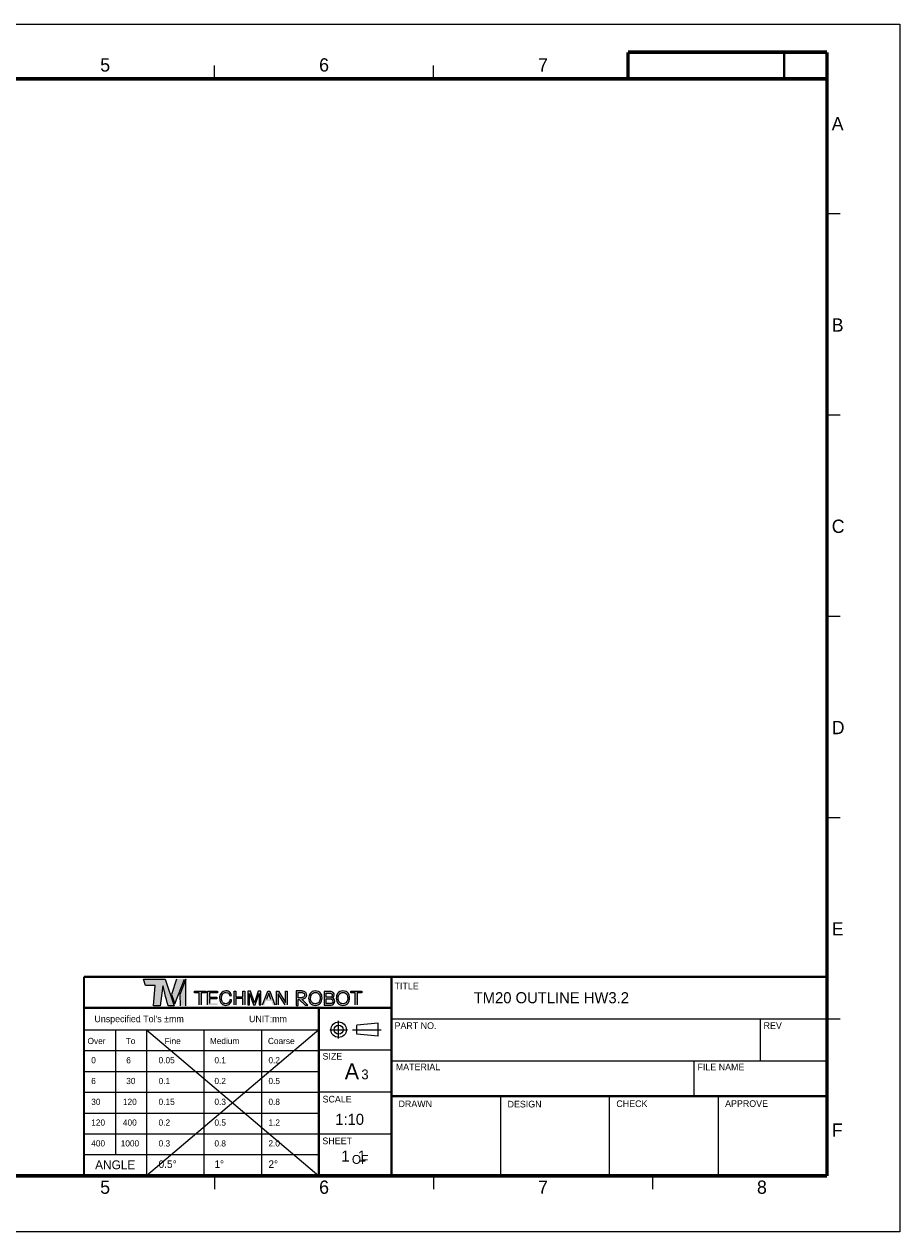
# Model space of a CAD drawing. Header units: millimetres. Extents: x 11 to 407, y 12 to 285.
# Tile 50 of 50: x 209 to 407, y 12 to 285. Entities that reach past the tile are written whole.
import ezdxf

# ---------------------------------------------------------------- set-up
doc = ezdxf.new("R2010")
doc.units = ezdxf.units.MM
doc.header["$LTSCALE"] = 23.1
doc.layers.get('0').update_dxf_attribs({"linetype": 'CONTINUOUS'})
doc.styles.add('TEXTSTYLE_2', font='txt')

msp = doc.modelspace()

# ---------------------------------------------------------------- hatches: boundary and pattern name
at = {"linetype": 'Continuous'}
h = msp.add_hatch(color=7, dxfattribs=at)
edge = h.paths.add_edge_path()
edge.add_spline(control_points=[(240.5369, 69.2887), (240.5369, 69.2887), (238.3926, 69.2887), (238.3926, 69.2887), (238.3926, 69.2887), (235.616, 69.2887), (235.616, 69.2887), (235.616, 69.2887), (236.1029, 67.8463), (236.1029, 67.8463), (236.1029, 67.8463), (238.292, 67.8463), (238.292, 67.8463), (238.292, 67.8463), (237.9033, 63.2878), (237.9033, 63.2878), (237.9033, 63.2878), (239.4085, 63.2878), (239.4085, 63.2878), (239.4085, 63.2878), (240.0373, 67.7637), (240.0373, 67.7637), (240.2147, 67.0986), (241.0893, 63.5943), (241.1853, 63.2941), (241.1853, 63.2941), (242.5372, 63.2941), (242.5372, 63.2941), (242.5372, 63.2941), (242.5414, 63.2941), (242.5414, 63.2941), (242.5414, 63.2941), (240.5369, 69.2887), (240.5369, 69.2887)], knot_values=[0, 0, 0, 0, 1, 1, 1, 2, 2, 2, 3, 3, 3, 4, 4, 4, 5, 5, 5, 6, 6, 6, 7, 7, 7, 8, 8, 8, 9, 9, 9, 10, 10, 10, 11, 11, 11, 11], degree=3, periodic=0)
edge = h.paths.add_edge_path()
edge.add_spline(control_points=[(255.1608, 66.3211), (255.3748, 66.1143), (255.4939, 65.8794), (255.5175, 65.6163), (255.5175, 65.6163), (255.1081, 65.6163), (255.1081, 65.6163), (255.0625, 65.8161), (254.9716, 65.9743), (254.8355, 66.0911), (254.6994, 66.2079), (254.5084, 66.2663), (254.2626, 66.2663), (253.9627, 66.2663), (253.7206, 66.159), (253.5361, 65.9441), (253.3516, 65.7295), (253.2595, 65.4003), (253.2595, 64.9568), (253.2595, 64.5935), (253.3427, 64.2989), (253.5092, 64.073), (253.6757, 63.8468), (253.9242, 63.7339), (254.2545, 63.7339), (254.5585, 63.7339), (254.7901, 63.8528), (254.9489, 64.0906), (255.0333, 64.2158), (255.0961, 64.3804), (255.1376, 64.5844), (255.1376, 64.5844), (255.547, 64.5844), (255.547, 64.5844), (255.5108, 64.258), (255.3912, 63.9843), (255.1883, 63.7635), (254.9449, 63.4976), (254.6167, 63.3646), (254.2036, 63.3646), (253.8475, 63.3646), (253.5486, 63.4737), (253.3066, 63.6919), (252.9881, 63.9805), (252.829, 64.4261), (252.829, 65.0286), (252.829, 65.4862), (252.9486, 65.8613), (253.1877, 66.1541), (253.4464, 66.4722), (253.803, 66.6313), (254.2576, 66.6313), (254.6456, 66.6313), (254.9466, 66.5279), (255.1608, 66.3211)], knot_values=[0, 0, 0, 0, 1, 1, 1, 2, 2, 2, 3, 3, 3, 4, 4, 4, 5, 5, 5, 6, 6, 6, 7, 7, 7, 8, 8, 8, 9, 9, 9, 10, 10, 10, 11, 11, 11, 12, 12, 12, 13, 13, 13, 14, 14, 14, 15, 15, 15, 16, 16, 16, 17, 17, 17, 18, 18, 18, 18], degree=3, periodic=0)
edge = h.paths.add_edge_path()
edge.add_spline(control_points=[(259.1999, 66.5469), (259.1999, 66.5469), (259.8015, 66.5469), (259.8015, 66.5469), (259.8015, 66.5469), (260.6929, 63.926), (260.6929, 63.926), (260.6929, 63.926), (261.578, 66.5469), (261.578, 66.5469), (261.578, 66.5469), (262.1754, 66.5469), (262.1754, 66.5469), (262.1754, 66.5469), (262.1754, 63.4469), (262.1754, 63.4469), (262.1754, 63.4469), (261.7744, 63.4469), (261.7744, 63.4469), (261.7744, 63.4469), (261.7744, 65.2765), (261.7744, 65.2765), (261.7744, 65.3398), (261.7758, 65.4447), (261.7787, 65.591), (261.7815, 65.7373), (261.7829, 65.8941), (261.7829, 66.0616), (261.7829, 66.0616), (260.8978, 63.4469), (260.8978, 63.4469), (260.8978, 63.4469), (260.4817, 63.4469), (260.4817, 63.4469), (260.4817, 63.4469), (259.5882, 66.0616), (259.5882, 66.0616), (259.5882, 66.0616), (259.5882, 65.9666), (259.5882, 65.9666), (259.5882, 65.8906), (259.5903, 65.7749), (259.5945, 65.6195), (259.5987, 65.464), (259.6009, 65.3497), (259.6009, 65.2765), (259.6009, 65.2765), (259.6009, 63.4469), (259.6009, 63.4469), (259.6009, 63.4469), (259.1999, 63.4469), (259.1999, 63.4469), (259.1999, 63.4469), (259.1999, 66.5469), (259.1999, 66.5469)], knot_values=[0, 0, 0, 0, 1, 1, 1, 2, 2, 2, 3, 3, 3, 4, 4, 4, 5, 5, 5, 6, 6, 6, 7, 7, 7, 8, 8, 8, 9, 9, 9, 10, 10, 10, 11, 11, 11, 12, 12, 12, 13, 13, 13, 14, 14, 14, 15, 15, 15, 16, 16, 16, 17, 17, 17, 18, 18, 18, 18], degree=3, periodic=0)
edge = h.paths.add_edge_path()
edge.add_spline(control_points=[(275.6896, 66.1038), (275.895, 65.8294), (275.9977, 65.4784), (275.9977, 65.0507), (275.9977, 64.5879), (275.8802, 64.2031), (275.6453, 63.8964), (275.3695, 63.5363), (274.9763, 63.3562), (274.4656, 63.3562), (273.9887, 63.3562), (273.6138, 63.5137), (273.3409, 63.8289), (273.0975, 64.1328), (272.9758, 64.5168), (272.9758, 64.9811), (272.9758, 65.4003), (273.0799, 65.7591), (273.2881, 66.0573), (273.5554, 66.44), (273.9507, 66.6313), (274.4741, 66.6313), (275.0213, 66.6313), (275.4265, 66.4555), (275.6896, 66.1038)], knot_values=[0, 0, 0, 0, 1, 1, 1, 2, 2, 2, 3, 3, 3, 4, 4, 4, 5, 5, 5, 6, 6, 6, 7, 7, 7, 8, 8, 8, 8], degree=3, periodic=0)
edge = h.paths.add_edge_path()
edge.add_spline(control_points=[(275.3192, 64.1278), (275.4846, 64.3932), (275.5672, 64.6985), (275.5672, 65.0433), (275.5672, 65.4081), (275.4719, 65.7016), (275.2813, 65.924), (275.0906, 66.1465), (274.83, 66.2578), (274.4994, 66.2578), (274.1786, 66.2578), (273.917, 66.1475), (273.7144, 65.9272), (273.5118, 65.7069), (273.4105, 65.382), (273.4105, 64.9526), (273.4105, 64.609), (273.4974, 64.3193), (273.6711, 64.0835), (273.8449, 63.8475), (274.1266, 63.7297), (274.5163, 63.7297), (274.8863, 63.7297), (275.1539, 63.8623), (275.3192, 64.1278)], knot_values=[0, 0, 0, 0, 1, 1, 1, 2, 2, 2, 3, 3, 3, 4, 4, 4, 5, 5, 5, 6, 6, 6, 7, 7, 7, 8, 8, 8, 8], degree=3, periodic=0)
edge = h.paths.add_edge_path()
edge.add_spline(control_points=[(276.4873, 66.4902), (276.4873, 66.4902), (277.8277, 66.4902), (277.8277, 66.4902), (278.1929, 66.4902), (278.4528, 66.3819), (278.6072, 66.1652), (278.6978, 66.0372), (278.7432, 65.8895), (278.7432, 65.7221), (278.7432, 65.5265), (278.6876, 65.3661), (278.5765, 65.2409), (278.5188, 65.1748), (278.4358, 65.1143), (278.3274, 65.0595), (278.4864, 64.999), (278.6053, 64.9307), (278.6841, 64.8548), (278.8234, 64.7197), (278.893, 64.5333), (278.893, 64.2955), (278.893, 64.0958), (278.83, 63.915), (278.704, 63.7532), (278.5158, 63.5112), (278.2163, 63.3902), (277.8059, 63.3902), (277.8059, 63.3902), (276.4873, 63.3902), (276.4873, 63.3902), (276.4873, 63.3902), (276.4873, 66.4902), (276.4873, 66.4902)], knot_values=[0, 0, 0, 0, 1, 1, 1, 2, 2, 2, 3, 3, 3, 4, 4, 4, 5, 5, 5, 6, 6, 6, 7, 7, 7, 8, 8, 8, 9, 9, 9, 10, 10, 10, 11, 11, 11, 11], degree=3, periodic=0)
edge = h.paths.add_edge_path()
edge.add_spline(control_points=[(277.6708, 65.1797), (277.8498, 65.1797), (277.9891, 65.2044), (278.0886, 65.2536), (278.245, 65.331), (278.3232, 65.4703), (278.3232, 65.6714), (278.3232, 65.874), (278.24, 66.0105), (278.0737, 66.0808), (277.98, 66.1202), (277.8405, 66.1399), (277.6559, 66.1399), (277.6559, 66.1399), (276.8988, 66.1399), (276.8988, 66.1399), (276.8988, 66.1399), (276.8988, 65.1797), (276.8988, 65.1797), (276.8988, 65.1797), (277.6708, 65.1797), (277.6708, 65.1797)], knot_values=[0, 0, 0, 0, 1, 1, 1, 2, 2, 2, 3, 3, 3, 4, 4, 4, 5, 5, 5, 6, 6, 6, 7, 7, 7, 7], degree=3, periodic=0)
edge = h.paths.add_edge_path()
edge.add_spline(control_points=[(277.8127, 63.749), (278.0726, 63.749), (278.2578, 63.8235), (278.3686, 63.9727), (278.4382, 64.0669), (278.4731, 64.1809), (278.4731, 64.3145), (278.4731, 64.5396), (278.3714, 64.693), (278.1685, 64.7746), (278.0605, 64.8182), (277.9177, 64.84), (277.7403, 64.84), (277.7403, 64.84), (276.8988, 64.84), (276.8988, 64.84), (276.8988, 64.84), (276.8988, 63.749), (276.8988, 63.749), (276.8988, 63.749), (277.8127, 63.749), (277.8127, 63.749)], knot_values=[0, 0, 0, 0, 1, 1, 1, 2, 2, 2, 3, 3, 3, 4, 4, 4, 5, 5, 5, 6, 6, 6, 7, 7, 7, 7], degree=3, periodic=0)
edge = h.paths.add_edge_path()
edge.add_spline(control_points=[(281.9339, 66.1038), (282.1393, 65.8294), (282.242, 65.4784), (282.242, 65.0507), (282.242, 64.5879), (282.1245, 64.2031), (281.8896, 63.8964), (281.6139, 63.5363), (281.2206, 63.3562), (280.71, 63.3562), (280.233, 63.3562), (279.8581, 63.5137), (279.5852, 63.8289), (279.3418, 64.1328), (279.2201, 64.5168), (279.2201, 64.9811), (279.2201, 65.4003), (279.3242, 65.7591), (279.5324, 66.0573), (279.7997, 66.44), (280.195, 66.6313), (280.7184, 66.6313), (281.2657, 66.6313), (281.6708, 66.4555), (281.9339, 66.1038)], knot_values=[0, 0, 0, 0, 1, 1, 1, 2, 2, 2, 3, 3, 3, 4, 4, 4, 5, 5, 5, 6, 6, 6, 7, 7, 7, 8, 8, 8, 8], degree=3, periodic=0)
edge = h.paths.add_edge_path()
edge.add_spline(control_points=[(281.5636, 64.1278), (281.7289, 64.3932), (281.8115, 64.6985), (281.8115, 65.0433), (281.8115, 65.4081), (281.7162, 65.7016), (281.5256, 65.924), (281.3349, 66.1465), (281.0743, 66.2578), (280.7437, 66.2578), (280.423, 66.2578), (280.1613, 66.1475), (279.9587, 65.9272), (279.7561, 65.7069), (279.6548, 65.382), (279.6548, 64.9526), (279.6548, 64.609), (279.7417, 64.3193), (279.9154, 64.0835), (280.0892, 63.8475), (280.3709, 63.7297), (280.7606, 63.7297), (281.1306, 63.7297), (281.3983, 63.8623), (281.5636, 64.1278)], knot_values=[0, 0, 0, 0, 1, 1, 1, 2, 2, 2, 3, 3, 3, 4, 4, 4, 5, 5, 5, 6, 6, 6, 7, 7, 7, 8, 8, 8, 8], degree=3, periodic=0)
edge = h.paths.add_edge_path()
edge.add_spline(control_points=[(270.5679, 64.7168), (270.5679, 64.7168), (270.5679, 63.3624), (270.5679, 63.3624), (270.5679, 63.3624), (270.1324, 63.3624), (270.1324, 63.3624), (270.1324, 63.3624), (270.1324, 66.6336), (270.1324, 66.6336), (270.1324, 66.6336), (271.0584, 66.6336), (271.0584, 66.6336), (271.2151, 66.6336), (271.348, 66.6282), (271.4576, 66.6178), (271.5668, 66.6071), (271.667, 66.5904), (271.7578, 66.5675), (272.007, 66.5057), (272.1973, 66.4), (272.3289, 66.251), (272.4606, 66.1019), (272.5265, 65.9156), (272.5265, 65.6924), (272.5265, 65.5603), (272.5033, 65.4421), (272.457, 65.3379), (272.4106, 65.2335), (272.3457, 65.143), (272.2619, 65.0665), (272.1782, 64.9898), (272.078, 64.927), (271.9613, 64.8782), (271.8447, 64.8293), (271.715, 64.7935), (271.5726, 64.7706), (271.5726, 64.7706), (271.4394, 64.7608), (271.4394, 64.7608), (271.4394, 64.7608), (272.776, 63.3854), (272.776, 63.3854), (272.776, 63.3854), (272.1588, 63.3854), (272.1588, 63.3854), (272.1588, 63.3854), (270.8521, 64.7168), (270.8521, 64.7168), (270.8521, 64.7168), (270.5679, 64.7168), (270.5679, 64.7168)], knot_values=[0, 0, 0, 0, 1, 1, 1, 2, 2, 2, 3, 3, 3, 4, 4, 4, 5, 5, 5, 6, 6, 6, 7, 7, 7, 8, 8, 8, 9, 9, 9, 10, 10, 10, 11, 11, 11, 12, 12, 12, 13, 13, 13, 14, 14, 14, 15, 15, 15, 16, 16, 16, 17, 17, 17, 17], degree=3, periodic=0)
edge = h.paths.add_edge_path()
edge.add_spline(control_points=[(270.5679, 66.2742), (270.5679, 66.2742), (270.5679, 65.0762), (270.5679, 65.0762), (270.5679, 65.0762), (270.998, 65.0762), (270.998, 65.0762), (271.1317, 65.0762), (271.2456, 65.0802), (271.3402, 65.0884), (271.4346, 65.0965), (271.5191, 65.1112), (271.5939, 65.1325), (271.7453, 65.1748), (271.862, 65.2425), (271.9441, 65.3354), (272.0259, 65.4284), (272.0669, 65.5496), (272.0669, 65.6996), (272.065, 65.8398), (272.0259, 65.9527), (271.9494, 66.0383), (271.8727, 66.1238), (271.7667, 66.1853), (271.6313, 66.2229), (271.5671, 66.2409), (271.4906, 66.2539), (271.4015, 66.262), (271.3125, 66.2701), (271.1993, 66.2742), (271.0622, 66.2742), (271.0622, 66.2742), (270.5679, 66.2742), (270.5679, 66.2742)], knot_values=[0, 0, 0, 0, 1, 1, 1, 2, 2, 2, 3, 3, 3, 4, 4, 4, 5, 5, 5, 6, 6, 6, 7, 7, 7, 8, 8, 8, 9, 9, 9, 10, 10, 10, 11, 11, 11, 11], degree=3, periodic=0)
h.paths.add_polyline_path([(245.1942, 63.2941), (245.1942, 69.3076), (243.8704, 65.8378), (243.9101, 63.2941)])
h.paths.add_polyline_path([(283.5272, 63.4469), (283.5272, 66.1776), (282.4826, 66.1776), (282.4826, 66.5469), (284.9959, 66.5469), (284.9959, 66.1776), (283.9513, 66.1776), (283.9513, 63.4469)])
h.paths.add_polyline_path([(267.663, 63.4469), (266.0942, 65.9487), (266.0942, 63.4469), (265.6932, 63.4469), (265.6932, 66.5469), (266.1879, 66.5469), (267.7339, 64.0422), (267.7339, 66.5469), (268.1348, 66.5469), (268.1348, 63.4469)])
h.paths.add_polyline_path([(264.8544, 63.4469), (264.5308, 64.3754), (263.3146, 64.3754), (262.9784, 63.4469), (262.5479, 63.4469), (263.7152, 66.5469), (264.1893, 66.5469), (265.3144, 63.4469)])
h.paths.add_polyline_path([(258.1173, 63.4469), (258.1173, 64.8967), (256.5241, 64.8967), (256.5241, 63.4469), (256.0999, 63.4469), (256.0999, 66.5469), (256.5241, 66.5469), (256.5241, 65.266), (258.1173, 65.266), (258.1173, 66.5469), (258.5415, 66.5469), (258.5415, 63.4469)])
h.paths.add_polyline_path([(250.1257, 63.4469), (250.1257, 66.5469), (252.3753, 66.5469), (252.3753, 66.1671), (250.5351, 66.1671), (250.5351, 65.2259), (252.236, 65.2259), (252.236, 64.8671), (250.5351, 64.8671), (250.5351, 63.8162), (252.4069, 63.8162), (252.4069, 63.4469)])
h.paths.add_polyline_path([(248.2307, 63.4469), (248.2307, 66.1776), (247.1861, 66.1776), (247.1861, 66.5469), (249.6994, 66.5469), (249.6994, 66.1776), (248.6548, 66.1776), (248.6548, 63.4469)])
h.paths.add_polyline_path([(264.4116, 64.7173), (263.9343, 66.0869), (263.4384, 64.7173)])
h.paths.add_polyline_path([(243.0789, 69.3089), (241.9832, 65.8527), (242.7004, 63.7116), (244.8888, 69.3089)])

# ---------------------------------------------------------------- linework, layer by layer
at = {"color": 7, "linetype": 'Continuous'}
for p, q in [((10.6465, 285.1674), (406.6465, 285.1674)), ((406.6465, 285.1674), (406.6465, 12.1674)), ((251.6825, 272.829), (251.6825, 275.829)), ((301.1825, 272.829), (301.1825, 275.829)), ((390.1825, 242.329), (393.1825, 242.329)), ((390.1825, 196.829), (393.1825, 196.829)), ((390.1825, 151.329), (393.1825, 151.329)), ((390.1825, 105.829), (393.1825, 105.829)), ((243.0789, 69.3089), (241.9832, 65.8527)), ((242.7004, 63.7116), (244.8888, 69.3089)), ((245.1942, 69.3076), (243.8704, 65.8378)), ((245.1942, 63.2941), (245.1942, 69.3076)), ((241.9832, 65.8527), (242.7004, 63.7116)), ((243.8704, 65.8378), (243.9101, 63.2941)), ((247.1861, 66.5469), (249.6994, 66.5469)), ((247.1861, 66.1776), (247.1861, 66.5469)), ((248.2307, 66.1776), (247.1861, 66.1776)), ((248.2307, 63.4469), (248.2307, 66.1776)), ((249.6994, 66.1776), (248.6548, 66.1776)), ((248.6548, 66.1776), (248.6548, 63.4469)), ((249.6994, 66.5469), (249.6994, 66.1776)), ((250.1257, 66.5469), (252.3753, 66.5469)), ((250.1257, 63.4469), (250.1257, 66.5469)), ((252.3753, 66.1671), (250.5351, 66.1671)), ((250.5351, 66.1671), (250.5351, 65.2259)), ((252.3753, 66.5469), (252.3753, 66.1671)), ((256.0999, 66.5469), (256.5241, 66.5469)), ((256.0999, 63.4469), (256.0999, 66.5469)), ((256.5241, 66.5469), (256.5241, 65.266)), ((258.1173, 66.5469), (258.5415, 66.5469)), ((258.1173, 65.266), (258.1173, 66.5469)), ((258.5415, 66.5469), (258.5415, 63.4469)), ((262.5479, 63.4469), (263.7152, 66.5469)), ((263.9343, 66.0869), (263.4384, 64.7173)), ((263.7152, 66.5469), (264.1893, 66.5469)), ((264.4116, 64.7173), (263.9343, 66.0869)), ((264.1893, 66.5469), (265.3144, 63.4469)), ((265.6932, 66.5469), (266.1879, 66.5469)), ((265.6932, 63.4469), (265.6932, 66.5469)), ((267.663, 63.4469), (266.0942, 65.9487)), ((266.0942, 65.9487), (266.0942, 63.4469)), ((266.1879, 66.5469), (267.7339, 64.0422)), ((267.7339, 66.5469), (268.1348, 66.5469)), ((267.7339, 64.0422), (267.7339, 66.5469)), ((268.1348, 66.5469), (268.1348, 63.4469)), ((282.4826, 66.5469), (284.9959, 66.5469)), ((282.4826, 66.1776), (282.4826, 66.5469)), ((283.5272, 66.1776), (282.4826, 66.1776)), ((283.5272, 63.4469), (283.5272, 66.1776)), ((284.9959, 66.1776), (283.9513, 66.1776)), ((283.9513, 66.1776), (283.9513, 63.4469)), ((284.9959, 66.5469), (284.9959, 66.1776)), ((250.5351, 65.2259), (252.236, 65.2259)), ((252.236, 64.8671), (250.5351, 64.8671)), ((250.5351, 64.8671), (250.5351, 63.8162)), ((252.236, 65.2259), (252.236, 64.8671)), ((256.5241, 65.266), (258.1173, 65.266)), ((258.1173, 64.8967), (256.5241, 64.8967)), ((256.5241, 64.8967), (256.5241, 63.4469)), ((258.1173, 63.4469), (258.1173, 64.8967)), ((291.6825, 60.329), (393.1825, 60.329)), ((375.0782, 60.329), (375.0782, 50.829)), ((222.1825, 57.829), (275.2825, 57.829)), ((229.2825, 57.829), (229.2825, 29.629)), ((236.2825, 57.829), (236.2825, 24.829)), ((249.2825, 57.829), (249.2825, 24.829)), ((262.2825, 57.829), (262.2825, 24.829)), ((277.7594, 57.8618), (281.7594, 57.8618)), ((279.7594, 55.8618), (279.7594, 59.8618)), ((282.9048, 57.8618), (289.3524, 57.8618)), ((288.6752, 59.3122), (283.8708, 58.8618)), ((283.8708, 56.8618), (283.8708, 58.8618)), ((288.6752, 56.4113), (288.6752, 59.3122)), ((288.6752, 56.4113), (283.8708, 56.8618)), ((222.1825, 53.129), (275.2825, 53.129)), ((275.2825, 53.329), (291.6825, 53.329)), ((291.6825, 50.829), (390.1825, 50.829)), ((360.0782, 50.829), (360.0782, 42.829)), ((222.1825, 48.429), (275.2825, 48.429)), ((222.1825, 43.729), (275.2825, 43.729)), ((275.2825, 43.829), (291.6825, 43.829)), ((316.3325, 42.829), (316.3325, 24.829)), ((340.9325, 42.829), (340.9325, 24.829)), ((365.5325, 42.829), (365.5325, 24.829)), ((222.1825, 39.029), (275.2825, 39.029)), ((222.1825, 34.329), (291.6825, 34.329)), ((222.1825, 29.629), (275.2825, 29.629)), ((251.6825, 24.829), (251.6825, 21.829)), ((301.1825, 24.829), (301.1825, 21.829)), ((350.6825, 24.829), (350.6825, 21.829)), ((406.6465, 12.1674), (10.6465, 12.1674))]:
    msp.add_line(p, q, dxfattribs=at)
for p, q in [((275.2825, 57.829), (236.2825, 24.829)), ((236.2825, 57.829), (275.2825, 24.829))]:
    msp.add_line(p, q)
for points, const_width in [([(345.1825, 278.829), (390.1825, 278.829)], 0.8), ([(345.1825, 272.829), (345.1825, 278.829)], 0.8), ([(380.4975, 272.9306), (380.4975, 278.9614)], 0.5), ([(390.1825, 278.829), (390.1825, 24.829)], 0.8), ([(29.1825, 272.829), (390.1825, 272.829)], 0.8), ([(390.1825, 69.829), (222.1825, 69.829)], 0.5), ([(222.1825, 69.829), (222.1825, 24.7887)], 0.5), ([(291.6825, 69.829), (291.6825, 24.829)], 0.5), ([(291.6825, 62.829), (222.1825, 62.829)], 0.5), ([(275.2825, 62.829), (275.2825, 24.829)], 0.5), ([(390.1825, 42.829), (291.6825, 42.829)], 0.5), ([(390.1825, 24.829), (29.1825, 24.829)], 0.8)]:
    msp.add_lwpolyline(points, dxfattribs=dict(at, const_width=const_width))
for radius in [1.75, 1]:
    msp.add_circle((279.7594, 57.8618), radius, dxfattribs=at)
for points, knots in [([(240.5369, 69.2887), (240.5369, 69.2887), (238.3926, 69.2887), (238.3926, 69.2887), (238.3926, 69.2887), (235.616, 69.2887), (235.616, 69.2887), (235.616, 69.2887), (236.1029, 67.8463), (236.1029, 67.8463), (236.1029, 67.8463), (238.292, 67.8463), (238.292, 67.8463), (238.292, 67.8463), (237.9033, 63.2878), (237.9033, 63.2878), (237.9033, 63.2878), (239.4085, 63.2878), (239.4085, 63.2878), (239.4085, 63.2878), (240.0373, 67.7637), (240.0373, 67.7637), (240.2147, 67.0986), (241.0893, 63.5943), (241.1853, 63.2941), (241.1853, 63.2941), (242.5372, 63.2941), (242.5372, 63.2941), (242.5372, 63.2941), (242.5414, 63.2941), (242.5414, 63.2941), (242.5414, 63.2941), (240.5369, 69.2887), (240.5369, 69.2887)], [0, 0, 0, 0, 1, 1, 1, 2, 2, 2, 3, 3, 3, 4, 4, 4, 5, 5, 5, 6, 6, 6, 7, 7, 7, 8, 8, 8, 9, 9, 9, 10, 10, 10, 11, 11, 11, 11]), ([(255.1608, 66.3211), (255.3748, 66.1143), (255.4939, 65.8794), (255.5175, 65.6163), (255.5175, 65.6163), (255.1081, 65.6163), (255.1081, 65.6163), (255.0625, 65.8161), (254.9716, 65.9743), (254.8355, 66.0911), (254.6994, 66.2079), (254.5084, 66.2663), (254.2626, 66.2663), (253.9627, 66.2663), (253.7206, 66.159), (253.5361, 65.9441), (253.3516, 65.7295), (253.2595, 65.4003), (253.2595, 64.9568), (253.2595, 64.5935), (253.3427, 64.2989), (253.5092, 64.073), (253.6757, 63.8468), (253.9242, 63.7339), (254.2545, 63.7339), (254.5585, 63.7339), (254.7901, 63.8528), (254.9489, 64.0906), (255.0333, 64.2158), (255.0961, 64.3804), (255.1376, 64.5844), (255.1376, 64.5844), (255.547, 64.5844), (255.547, 64.5844), (255.5108, 64.258), (255.3912, 63.9843), (255.1883, 63.7635), (254.9449, 63.4976), (254.6167, 63.3646), (254.2036, 63.3646), (253.8475, 63.3646), (253.5486, 63.4737), (253.3066, 63.6919), (252.9881, 63.9805), (252.829, 64.4261), (252.829, 65.0286), (252.829, 65.4862), (252.9486, 65.8613), (253.1877, 66.1541), (253.4464, 66.4722), (253.803, 66.6313), (254.2576, 66.6313), (254.6456, 66.6313), (254.9466, 66.5279), (255.1608, 66.3211)], [0, 0, 0, 0, 1, 1, 1, 2, 2, 2, 3, 3, 3, 4, 4, 4, 5, 5, 5, 6, 6, 6, 7, 7, 7, 8, 8, 8, 9, 9, 9, 10, 10, 10, 11, 11, 11, 12, 12, 12, 13, 13, 13, 14, 14, 14, 15, 15, 15, 16, 16, 16, 17, 17, 17, 18, 18, 18, 18]), ([(259.1999, 66.5469), (259.1999, 66.5469), (259.8015, 66.5469), (259.8015, 66.5469), (259.8015, 66.5469), (260.6929, 63.926), (260.6929, 63.926), (260.6929, 63.926), (261.578, 66.5469), (261.578, 66.5469), (261.578, 66.5469), (262.1754, 66.5469), (262.1754, 66.5469), (262.1754, 66.5469), (262.1754, 63.4469), (262.1754, 63.4469), (262.1754, 63.4469), (261.7744, 63.4469), (261.7744, 63.4469), (261.7744, 63.4469), (261.7744, 65.2765), (261.7744, 65.2765), (261.7744, 65.3398), (261.7758, 65.4447), (261.7787, 65.591), (261.7815, 65.7373), (261.7829, 65.8941), (261.7829, 66.0616), (261.7829, 66.0616), (260.8978, 63.4469), (260.8978, 63.4469), (260.8978, 63.4469), (260.4817, 63.4469), (260.4817, 63.4469), (260.4817, 63.4469), (259.5882, 66.0616), (259.5882, 66.0616), (259.5882, 66.0616), (259.5882, 65.9666), (259.5882, 65.9666), (259.5882, 65.8906), (259.5903, 65.7749), (259.5945, 65.6195), (259.5987, 65.464), (259.6009, 65.3497), (259.6009, 65.2765), (259.6009, 65.2765), (259.6009, 63.4469), (259.6009, 63.4469), (259.6009, 63.4469), (259.1999, 63.4469), (259.1999, 63.4469), (259.1999, 63.4469), (259.1999, 66.5469), (259.1999, 66.5469)], [0, 0, 0, 0, 1, 1, 1, 2, 2, 2, 3, 3, 3, 4, 4, 4, 5, 5, 5, 6, 6, 6, 7, 7, 7, 8, 8, 8, 9, 9, 9, 10, 10, 10, 11, 11, 11, 12, 12, 12, 13, 13, 13, 14, 14, 14, 15, 15, 15, 16, 16, 16, 17, 17, 17, 18, 18, 18, 18]), ([(270.5679, 64.7168), (270.5679, 64.7168), (270.5679, 63.3624), (270.5679, 63.3624), (270.5679, 63.3624), (270.1324, 63.3624), (270.1324, 63.3624), (270.1324, 63.3624), (270.1324, 66.6336), (270.1324, 66.6336), (270.1324, 66.6336), (271.0584, 66.6336), (271.0584, 66.6336), (271.2151, 66.6336), (271.348, 66.6282), (271.4576, 66.6178), (271.5668, 66.6071), (271.667, 66.5904), (271.7578, 66.5675), (272.007, 66.5057), (272.1973, 66.4), (272.3289, 66.251), (272.4606, 66.1019), (272.5265, 65.9156), (272.5265, 65.6924), (272.5265, 65.5603), (272.5033, 65.4421), (272.457, 65.3379), (272.4106, 65.2335), (272.3457, 65.143), (272.2619, 65.0665), (272.1782, 64.9898), (272.078, 64.927), (271.9613, 64.8782), (271.8447, 64.8293), (271.715, 64.7935), (271.5726, 64.7706), (271.5726, 64.7706), (271.4394, 64.7608), (271.4394, 64.7608), (271.4394, 64.7608), (272.776, 63.3854), (272.776, 63.3854), (272.776, 63.3854), (272.1588, 63.3854), (272.1588, 63.3854), (272.1588, 63.3854), (270.8521, 64.7168), (270.8521, 64.7168), (270.8521, 64.7168), (270.5679, 64.7168), (270.5679, 64.7168)], [0, 0, 0, 0, 1, 1, 1, 2, 2, 2, 3, 3, 3, 4, 4, 4, 5, 5, 5, 6, 6, 6, 7, 7, 7, 8, 8, 8, 9, 9, 9, 10, 10, 10, 11, 11, 11, 12, 12, 12, 13, 13, 13, 14, 14, 14, 15, 15, 15, 16, 16, 16, 17, 17, 17, 17]), ([(270.5679, 66.2742), (270.5679, 66.2742), (270.5679, 65.0762), (270.5679, 65.0762), (270.5679, 65.0762), (270.998, 65.0762), (270.998, 65.0762), (271.1317, 65.0762), (271.2456, 65.0802), (271.3402, 65.0884), (271.4346, 65.0965), (271.5191, 65.1112), (271.5939, 65.1325), (271.7453, 65.1748), (271.862, 65.2425), (271.9441, 65.3354), (272.0259, 65.4284), (272.0669, 65.5496), (272.0669, 65.6996), (272.065, 65.8398), (272.0259, 65.9527), (271.9494, 66.0383), (271.8727, 66.1238), (271.7667, 66.1853), (271.6313, 66.2229), (271.5671, 66.2409), (271.4906, 66.2539), (271.4015, 66.262), (271.3125, 66.2701), (271.1993, 66.2742), (271.0622, 66.2742), (271.0622, 66.2742), (270.5679, 66.2742), (270.5679, 66.2742)], [0, 0, 0, 0, 1, 1, 1, 2, 2, 2, 3, 3, 3, 4, 4, 4, 5, 5, 5, 6, 6, 6, 7, 7, 7, 8, 8, 8, 9, 9, 9, 10, 10, 10, 11, 11, 11, 11]), ([(275.6896, 66.1038), (275.895, 65.8294), (275.9977, 65.4784), (275.9977, 65.0507), (275.9977, 64.5879), (275.8802, 64.2031), (275.6453, 63.8964), (275.3695, 63.5363), (274.9763, 63.3562), (274.4656, 63.3562), (273.9887, 63.3562), (273.6138, 63.5137), (273.3409, 63.8289), (273.0975, 64.1328), (272.9758, 64.5168), (272.9758, 64.9811), (272.9758, 65.4003), (273.0799, 65.7591), (273.2881, 66.0573), (273.5554, 66.44), (273.9507, 66.6313), (274.4741, 66.6313), (275.0213, 66.6313), (275.4265, 66.4555), (275.6896, 66.1038)], [0, 0, 0, 0, 1, 1, 1, 2, 2, 2, 3, 3, 3, 4, 4, 4, 5, 5, 5, 6, 6, 6, 7, 7, 7, 8, 8, 8, 8]), ([(275.3192, 64.1278), (275.4846, 64.3932), (275.5672, 64.6985), (275.5672, 65.0433), (275.5672, 65.4081), (275.4719, 65.7016), (275.2813, 65.924), (275.0906, 66.1465), (274.83, 66.2578), (274.4994, 66.2578), (274.1786, 66.2578), (273.917, 66.1475), (273.7144, 65.9272), (273.5118, 65.7069), (273.4105, 65.382), (273.4105, 64.9526), (273.4105, 64.609), (273.4974, 64.3193), (273.6711, 64.0835), (273.8449, 63.8475), (274.1266, 63.7297), (274.5163, 63.7297), (274.8863, 63.7297), (275.1539, 63.8623), (275.3192, 64.1278)], [0, 0, 0, 0, 1, 1, 1, 2, 2, 2, 3, 3, 3, 4, 4, 4, 5, 5, 5, 6, 6, 6, 7, 7, 7, 8, 8, 8, 8]), ([(276.4873, 66.4902), (276.4873, 66.4902), (277.8277, 66.4902), (277.8277, 66.4902), (278.1929, 66.4902), (278.4528, 66.3819), (278.6072, 66.1652), (278.6978, 66.0372), (278.7432, 65.8895), (278.7432, 65.7221), (278.7432, 65.5265), (278.6876, 65.3661), (278.5765, 65.2409), (278.5188, 65.1748), (278.4358, 65.1143), (278.3274, 65.0595), (278.4864, 64.999), (278.6053, 64.9307), (278.6841, 64.8548), (278.8234, 64.7197), (278.893, 64.5333), (278.893, 64.2955), (278.893, 64.0958), (278.83, 63.915), (278.704, 63.7532), (278.5158, 63.5112), (278.2163, 63.3902), (277.8059, 63.3902), (277.8059, 63.3902), (276.4873, 63.3902), (276.4873, 63.3902), (276.4873, 63.3902), (276.4873, 66.4902), (276.4873, 66.4902)], [0, 0, 0, 0, 1, 1, 1, 2, 2, 2, 3, 3, 3, 4, 4, 4, 5, 5, 5, 6, 6, 6, 7, 7, 7, 8, 8, 8, 9, 9, 9, 10, 10, 10, 11, 11, 11, 11]), ([(277.6708, 65.1797), (277.8498, 65.1797), (277.9891, 65.2044), (278.0886, 65.2536), (278.245, 65.331), (278.3232, 65.4703), (278.3232, 65.6714), (278.3232, 65.874), (278.24, 66.0105), (278.0737, 66.0808), (277.98, 66.1202), (277.8405, 66.1399), (277.6559, 66.1399), (277.6559, 66.1399), (276.8988, 66.1399), (276.8988, 66.1399), (276.8988, 66.1399), (276.8988, 65.1797), (276.8988, 65.1797), (276.8988, 65.1797), (277.6708, 65.1797), (277.6708, 65.1797)], [0, 0, 0, 0, 1, 1, 1, 2, 2, 2, 3, 3, 3, 4, 4, 4, 5, 5, 5, 6, 6, 6, 7, 7, 7, 7]), ([(281.9339, 66.1038), (282.1393, 65.8294), (282.242, 65.4784), (282.242, 65.0507), (282.242, 64.5879), (282.1245, 64.2031), (281.8896, 63.8964), (281.6139, 63.5363), (281.2206, 63.3562), (280.71, 63.3562), (280.233, 63.3562), (279.8581, 63.5137), (279.5852, 63.8289), (279.3418, 64.1328), (279.2201, 64.5168), (279.2201, 64.9811), (279.2201, 65.4003), (279.3242, 65.7591), (279.5324, 66.0573), (279.7997, 66.44), (280.195, 66.6313), (280.7184, 66.6313), (281.2657, 66.6313), (281.6708, 66.4555), (281.9339, 66.1038)], [0, 0, 0, 0, 1, 1, 1, 2, 2, 2, 3, 3, 3, 4, 4, 4, 5, 5, 5, 6, 6, 6, 7, 7, 7, 8, 8, 8, 8]), ([(281.5636, 64.1278), (281.7289, 64.3932), (281.8115, 64.6985), (281.8115, 65.0433), (281.8115, 65.4081), (281.7162, 65.7016), (281.5256, 65.924), (281.3349, 66.1465), (281.0743, 66.2578), (280.7437, 66.2578), (280.423, 66.2578), (280.1613, 66.1475), (279.9587, 65.9272), (279.7561, 65.7069), (279.6548, 65.382), (279.6548, 64.9526), (279.6548, 64.609), (279.7417, 64.3193), (279.9154, 64.0835), (280.0892, 63.8475), (280.3709, 63.7297), (280.7606, 63.7297), (281.1306, 63.7297), (281.3983, 63.8623), (281.5636, 64.1278)], [0, 0, 0, 0, 1, 1, 1, 2, 2, 2, 3, 3, 3, 4, 4, 4, 5, 5, 5, 6, 6, 6, 7, 7, 7, 8, 8, 8, 8]), ([(277.8127, 63.749), (278.0726, 63.749), (278.2578, 63.8235), (278.3686, 63.9727), (278.4382, 64.0669), (278.4731, 64.1809), (278.4731, 64.3145), (278.4731, 64.5396), (278.3714, 64.693), (278.1685, 64.7746), (278.0605, 64.8182), (277.9177, 64.84), (277.7403, 64.84), (277.7403, 64.84), (276.8988, 64.84), (276.8988, 64.84), (276.8988, 64.84), (276.8988, 63.749), (276.8988, 63.749), (276.8988, 63.749), (277.8127, 63.749), (277.8127, 63.749)], [0, 0, 0, 0, 1, 1, 1, 2, 2, 2, 3, 3, 3, 4, 4, 4, 5, 5, 5, 6, 6, 6, 7, 7, 7, 7])]:
    msp.add_open_spline(points, degree=3, knots=knots, dxfattribs=at)

# ---------------------------------------------------------------- texts
at = {"color": 7, "linetype": 'Continuous', "line_spacing_factor": 0.9, "style": 'TEXTSTYLE_2'}
for s, insert, char_height, width, attachment_point in [('5', (225.8417, 277.4545), 3, 3, 1), ('6', (275.3417, 277.4545), 3, 3, 1), ('7', (324.8417, 277.4545), 3, 3, 1), ('A', (391.244, 264.1658), 3, 3, 1), ('B', (391.244, 218.6658), 3, 3, 1), ('C', (391.244, 173.1658), 3, 3, 1), ('D', (391.244, 127.6658), 3, 3, 1), ('E', (391.244, 82.1658), 3, 3, 1), ('TITLE', (292.4053, 68.4851), 1.5, 7.5, 1), ('{\\C2;TM20 OUTLINE HW3.2}', (310.2873, 66.3435), 2.5, 79.861638, 1), ("Unspecified Tol's \\Fgdt;{\\Fgdt;`}\\Ftxt;mm", (224.5327, 61.0607), 1.5, 31.75, 1), ('UNIT:mm', (259.4869, 61.0607), 1.5, 10.5, 1), ('PART NO.', (292.4002, 59.5312), 1.5, 12, 1), ('REV', (375.84, 59.5415), 1.5, 4.5, 1), ('Over', (222.9836, 56.0162), 1.4, 5.6, 1), ('To', (231.6078, 56.0162), 1.4, 2.8, 1), ('Fine', (240.41, 56.0162), 1.4, 5.6, 1), ('Medium', (250.6389, 56.0162), 1.4, 8.4, 1), ('Coarse', (263.7735, 56.0162), 1.4, 8.4, 1), ('SIZE', (276.1216, 52.6039), 1.5, 6, 1), ('0', (223.8204, 51.6662), 1.4, 1.4, 1), ('6', (231.7315, 51.6662), 1.4, 1.4, 1), ('0.05', (239.0457, 51.6662), 1.4, 5.6, 1), ('0.1', (251.6711, 51.6662), 1.4, 4.2, 1), ('0.2', (263.8815, 51.6662), 1.4, 4.2, 1), ('A', (281.1481, 50.2658), 3.6, 3.6, 1), ('MATERIAL', (292.6833, 50.21), 1.5, 12, 1), ('FILE NAME', (360.9013, 50.1777), 1.5, 13.5, 1), ('6', (223.8204, 46.9662), 1.4, 1.4, 1), ('30', (231.7315, 46.9662), 1.4, 2.8, 1), ('0.1', (239.0457, 46.9662), 1.4, 4.2, 1), ('0.2', (251.6711, 46.9662), 1.4, 4.2, 1), ('0.5', (263.8815, 46.9662), 1.4, 4.2, 1), ('3', (284.8899, 48.8666), 2.2, 2.2, 1), ('30', (223.8204, 42.2662), 1.4, 2.8, 1), ('120', (230.9815, 42.2662), 1.4, 4.2, 1), ('0.15', (239.0457, 42.2662), 1.4, 5.6, 1), ('0.3', (251.6711, 42.2662), 1.4, 4.2, 1), ('0.8', (263.8815, 42.2662), 1.4, 4.2, 1), ('SCALE', (276.1216, 42.9108), 1.5, 7.5, 1), ('DRAWN', (293.2973, 41.8563), 1.5, 7.5, 1), ('DESIGN', (317.9473, 41.7878), 1.5, 9, 1), ('CHECK', (342.5473, 41.8784), 1.5, 7.5, 1), ('APPROVE', (367.1416, 41.92), 1.5, 10.5, 1), ('{\\C2;1:10}', (278.9906, 38.8538), 2.5, 7.5, 1), ('120', (223.8204, 37.5662), 1.4, 4.2, 1), ('400', (230.9815, 37.5662), 1.4, 4.2, 1), ('0.2', (239.0457, 37.5662), 1.4, 4.2, 1), ('0.5', (251.6711, 37.5662), 1.4, 4.2, 1), ('1.2', (263.8815, 37.5662), 1.4, 4.2, 1), ('F', (391.244, 36.6658), 3, 3, 1), ('400', (223.8204, 32.8662), 1.4, 4.2, 1), ('1000', (230.4814, 32.8662), 1.4, 5.6, 1), ('0.3', (239.0457, 32.8662), 1.4, 4.2, 1), ('0.8', (251.6711, 32.8662), 1.4, 4.2, 1), ('2.0', (263.8815, 32.8662), 1.4, 4.2, 1), ('SHEET', (276.0807, 33.4824), 1.5, 7.5, 1), ('{\\C2;1  1}', (280.3669, 30.5407), 2.5, 7.5, 1), ('ANGLE', (224.6992, 28.3235), 2, 10, 1), ('0.5\\Fgdt;{\\Fgdt;~}', (239.0457, 28.3162), 1.7, 6.233333, 1), ('1\\Fgdt;{\\Fgdt;~}', (251.6711, 28.3162), 1.7, 2.833333, 1), ('2\\Fgdt;{\\Fgdt;~}', (263.8815, 28.3162), 1.7, 2.833333, 1), ('OF', (284.6063, 29.541), 2, 4, 2), ('5', (225.8417, 23.7642), 3, 3, 1), ('6', (275.3417, 23.7642), 3, 3, 1), ('7', (324.8417, 23.7642), 3, 3, 1), ('8', (374.3417, 23.7642), 3, 3, 1)]:
    msp.add_mtext(s, dxfattribs=dict(at, insert=insert, char_height=char_height, width=width, attachment_point=attachment_point))

doc.saveas('drawing.dxf')
